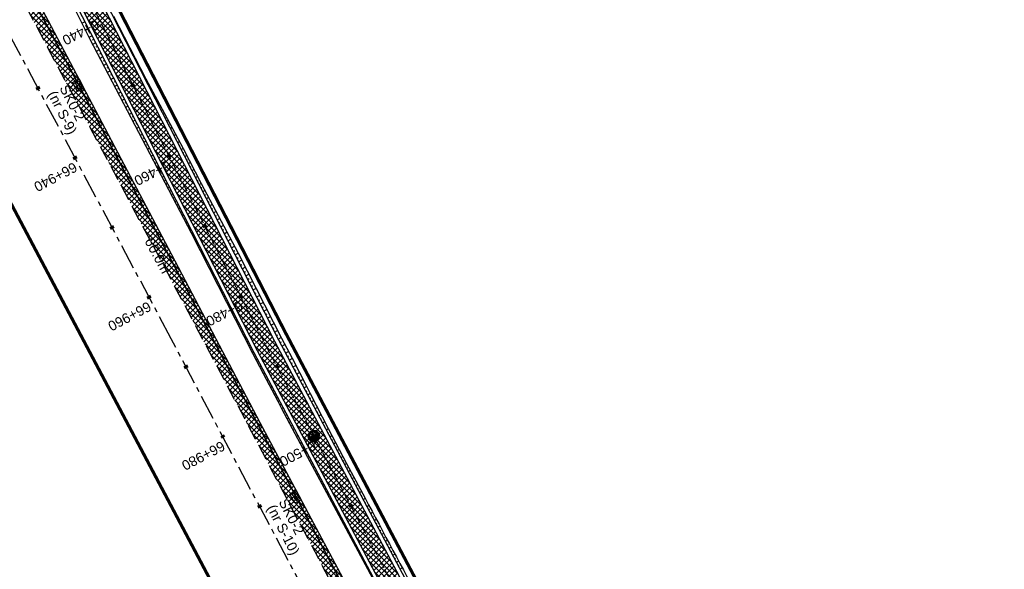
# Model space of a CAD drawing. Header units: metres. Extents: x 7529682 to 7533711, y 5721186 to 5727842.
# Tile 101 of 110: x 7529913 to 7530038, y 5727338 to 5727408. Entities that reach past the tile are written whole.
import ezdxf

# ---------------------------------------------------------------- set-up
doc = ezdxf.new("R2010")
doc.units = ezdxf.units.M
for name, pattern in [('817-dzialki-09-05-04$0$HIDDEN', [0.375, 0.25, -0.125]), ('CENTER', [50.8, 31.75, -6.35, 6.35, -6.35]), ('HIDDEN', [9.525, 6.35, -3.175])]:
    doc.linetypes.add(name, pattern=pattern)
for name, color, linetype in [('C-DROGI-SYTUACJA-ETYKIETY', 7, 'Continuous'), ('D-hatch-pobocza', 131, 'Continuous'), ('D-pobocza', 7, 'Continuous'), ('D-skarpa', 7, 'Continuous'), ('D-skarpa-kreskowanie', 7, 'Continuous')]:
    doc.layers.add(name, color=color, linetype=linetype)
doc.layers.add('D-hatch-ciag-pieszo-rowerowy', color=7, linetype='Continuous', lineweight=13, true_color=0xff9f80)
doc.layers.add('D-LR-etap-III', color=7, linetype='817-dzialki-09-05-04$0$HIDDEN', lineweight=50, true_color=0xff1aff)
for name, color, linetype, lineweight in [('D-krawędzie', 7, 'Continuous', 30), ('D-obrzeża', 7, 'Continuous', 30), ('D-oś', 10, 'CENTER', 30), ('Sieci-T-kanal technologiczny', 4, 'kt kanał technologiczny', 30)]:
    doc.layers.add(name, color=color, linetype=linetype, lineweight=lineweight)
for name, color, linetype, true_color in [('D-opis-KT-dlugosci', 7, 'Continuous', 0xff8000), ('D-opis-KT-studnie', 7, 'Continuous', 0xff8000), ('poprzeczki', 7, 'Continuous', 0x0000c7)]:
    doc.layers.add(name, color=color, linetype=linetype, true_color=true_color)
doc.styles.add('ARIAL', font='arial.ttf', dxfattribs={"height": 1})
doc.styles.get("Standard").update_dxf_attribs({"font": 'arial.ttf'})
doc.linetypes.add('kt kanał technologiczny', pattern='A,1,-0.8,["kt",Standard,S=0.5,R=0,X=-0.7,Y=-0.15],-0.3', length=2.1)
pattern_1 = [(45, (0, 0), (-0.33675960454, 0.33675960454), []), (135, (0, 0), (-0.33675960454, -0.33675960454), [])]

# ---------------------------------------------------------------- blocks, each defined once
blk = doc.blocks.new('AeccTickLine')
at = {"color": 0, "linetype": 'ByBlock', "lineweight": -2}
blk.add_line((0, 1), (0, -1), dxfattribs=at)
blk = doc.blocks.new('kilometraz')
at = {"linetype": 'ByBlock', "lineweight": -2}
blk.add_hatch(color=0, dxfattribs=at).paths.add_polyline_path([(0, -0.28125, 0.41421356), (0.28125, 0, 0.41421356), (0, 0.28125)])
at = {"color": 0, "linetype": 'ByBlock', "lineweight": -2}
blk.add_line((0, 0.28125), (0, -0.28125), dxfattribs=at)
blk.add_circle((0, 0), 0.28125, dxfattribs=at)
blk = doc.blocks.new('SKR2')
at = {"layer": 'Sieci-T-kanal technologiczny', "color": 2, "lineweight": 25}
for points in [[(0.03, -0.19), (0.96, -1.15), (0.28, -1.81), (-0.65, -0.84)], [(-0.04, -0.54), (0.61, -1.21), (0.23, -1.57), (-0.41, -0.9)]]:
    blk.add_lwpolyline(points, close=True, dxfattribs=at)
blk.add_lwpolyline([(-0.09, -1.23), (0.28, -0.87)], dxfattribs=at)

msp = doc.modelspace()

# ---------------------------------------------------------------- hatches: boundary and pattern name
at = {"layer": 'D-hatch-ciag-pieszo-rowerowy'}
h = msp.add_hatch(dxfattribs=at)
h.set_pattern_fill('ANSI37', color=256, scale=0.15, style=0)
h.set_pattern_definition(pattern_1)
h.paths.add_polyline_path([(7529994.12, 5727270.04), (7529996.41, 5727271.05), (7529995.89, 5727272.04), (7529987.33, 5727287.9), (7529970.79, 5727319.4), (7529945.39, 5727367.32), (7529919.65, 5727417.71), (7529903.69, 5727447.92), (7529879.89, 5727492.6), (7529862.56, 5727525.26), (7529859.54, 5727525.64), (7529877.69, 5727491.42), (7529901.48, 5727446.75), (7529917.43, 5727416.56), (7529943.17, 5727366.16), (7529968.58, 5727318.23), (7529985.13, 5727286.73), (7529993.68, 5727270.86)])
at = {"layer": 'D-hatch-pobocza'}
h = msp.add_hatch(dxfattribs=at)
h.set_pattern_fill('ANSI37', color=256, scale=0.15, style=0)
h.set_pattern_definition(pattern_1)
h.paths.add_polyline_path([(7529905.34, 5727429.09), (7529892.28, 5727453.58), (7529881.53, 5727473.69), (7529872.27, 5727491.4), (7529857.46, 5727519.14), (7529841.38, 5727549.79), (7529827.75, 5727575.78), (7529816.4, 5727596.89), (7529800.43, 5727627.4), (7529788.07, 5727650.98), (7529775.85, 5727673.83), (7529761.3, 5727701.31), (7529749.89, 5727722.83), (7529745.5, 5727731.66), (7529738.97, 5727744.08), (7529737.46, 5727743.32), (7529742.21, 5727734.3), (7529762.33, 5727696.27), (7529777.78, 5727667.01), (7529799.32, 5727626.3), (7529822.19, 5727583.16), (7529846.92, 5727536.35), (7529864.75, 5727502.66), (7529900.46, 5727434.96), (7529935.35, 5727369.31), (7529971.48, 5727300.79), (7529988.36, 5727268.84), (7529990.28, 5727268.6), (7529990.33, 5727268.62), (7529981.66, 5727284.96), (7529968.42, 5727309.6), (7529956.4, 5727332.85), (7529943.52, 5727357.04), (7529932.32, 5727378.32), (7529916.68, 5727408.01)])

# ---------------------------------------------------------------- linework, layer by layer
at = {"layer": 'D-krawędzie', "linetype": 'HIDDEN', "ltscale": 0.3}
msp.add_lwpolyline([(7529737.46, 5727743.32), (7529742.21, 5727734.3), (7529762.33, 5727696.27), (7529777.78, 5727667.01), (7529799.32, 5727626.3), (7529822.19, 5727583.16), (7529846.92, 5727536.35), (7529864.75, 5727502.66), (7529900.46, 5727434.96), (7529935.35, 5727369.31), (7529971.48, 5727300.79), (7530006.7, 5727234.14), (7530044.2, 5727163.13), (7530082.89, 5727090.2), (7530098.69, 5727060.36), (7530132, 5726997.21), (7530163.82, 5726937.1), (7530204.08, 5726861.01), (7530247.82, 5726778.44)], dxfattribs=at)
at = {"layer": 'D-LR-etap-III', "ltscale": 10, "flags": 128}
msp.add_lwpolyline([(7531750.47, 5723895.1, 0.4, 0.4, 0), (7531750.5, 5723895.13, 0.4, 0.4, 0), (7531682.71, 5724022.92, 0.4, 0.4, 0), (7531619.18, 5724147.2, 0.4, 0.4, 0), (7531592.31, 5724198.49, 0.4, 0.4, 0), (7531553.26, 5724272.92, 0.4, 0.4, 0), (7531504.02, 5724366.79, 0.4, 0.4, 0), (7531482.09, 5724407.62, 0.4, 0.4, 0), (7531412.35, 5724541.18, 0.4, 0.4, 0), (7531388.46, 5724586.93, 0.4, 0.4, 0), (7531345.12, 5724669.94, 0.4, 0.4, 0), (7531127.66, 5725081.67, 0.4, 0.4, 0), (7531059.25, 5725211.04, 0.4, 0.4, 0), (7531008.01, 5725307.95, 0.4, 0.4, 0), (7530964.18, 5725390.84, 0.4, 0.4, 0), (7530914.56, 5725484.68, 0.4, 0.4, 0), (7530865.24, 5725577.49, 0.4, 0.4, 0), (7530840.09, 5725624.06, 0.4, 0.4, 0), (7530802.56, 5725694.92, 0.4, 0.4, 0), (7530755.54, 5725787.51, 0.4, 0.4, 0), (7530708.72, 5725876.3, 0.4, 0.4, 0), (7530695.12, 5725902.09, 0.4, 0.4, 0), (7530642.91, 5726001.08, 0.4, 0.4, 0), (7530634.93, 5726016.15, 0.4, 0.4, 0), (7530610.82, 5726061.93, 0.4, 0.4, 0), (7530610.82, 5726061.93, 0.4, 0.4, 0), (7530607.21, 5726063.51, 0.4, 0.4, 0), (7530597.42, 5726080.68, 0.4, 0.4, 0), (7530591.16, 5726088.44, 0.4, 0.4, 0), (7530581.28, 5726107.21, 0.4, 0.4, 0), (7530571.29, 5726130.56, 0.4, 0.4, 0), (7530549.55, 5726171.53, 0.4, 0.4, 0), (7530531.01, 5726206.47, 0.4, 0.4, 0), (7530516.46, 5726236.02, 0.4, 0.4, 0), (7530500.8, 5726266.14, 0.4, 0.4, 0), (7530491.35, 5726283.94, 0.4, 0.4, 0), (7530482.4, 5726303.41, 0.4, 0.4, 0), (7530482.4, 5726303.41, 0.4, 0.4, 0), (7530450.41, 5726357.28, 0.4, 0.4, 0), (7530397.76, 5726458.5, 0.4, 0.4, 0), (7530334.71, 5726583.66, 0.4, 0.4, 0), (7530303.94, 5726645.17, 0.4, 0.4, 0), (7530300.51, 5726651.78, 0.4, 0.4, 0), (7530289.21, 5726671.97, 0.4, 0.4, 0), (7530281.54, 5726685.57, 0.4, 0.4, 0), (7530261.37, 5726724.16, 0.4, 0.4, 0), (7530254.03, 5726738.21, 0.4, 0.4, 0), (7530197.22, 5726845.06, 0.4, 0.4, 0), (7530194.71, 5726849.15, 0.4, 0.4, 0), (7530195.92, 5726850.75, 0.4, 0.4, 0), (7530170.55, 5726892.96, 0.4, 0.4, 0), (7530143.17, 5726945.07, 0.4, 0.4, 0), (7530105.06, 5727018.32, 0.4, 0.4, 0), (7530100.06, 5727027.16, 0.4, 0.4, 0), (7530062.32, 5727099.63, 0.4, 0.4, 0), (7530015.38, 5727189.42, 0.4, 0.4, 0), (7529983.21, 5727250.21, 0.4, 0.4, 0), (7529953.28, 5727306.75, 0.4, 0.4, 0), (7529900.67, 5727406.16, 0.4, 0.4, 0), (7529890.63, 5727425.13, 0.4, 0.4, 0), (7529875.16, 5727454.43, 0.4, 0.4, 0), (7529857.56, 5727487.79, 0.4, 0.4, 0), (7529835.19, 5727530.19, 0.4, 0.4, 0), (7529811.74, 5727574.66, 0.4, 0.4, 0), (7529792.1, 5727611.92, 0.4, 0.4, 0), (7529768.07, 5727657.47, 0.4, 0.4, 0), (7529755.21, 5727682.13, 0.4, 0.4, 0), (7529753.31, 5727681.13, 0.4, 0.4, 0), (7529739.21, 5727707.77, 0.4, 0.4, 0), (7529735.39, 5727711.25, 0.4, 0.4, 0), (7529725.42, 5727730.2, 0.4, 0.4, 0), (7529723.55, 5727729.88, 0.4, 0.4, 0), (7529695.57, 5727782.93, 0.4, 0.4, 0), (7529717.68, 5727794.02, 0.4, 0.4, 0), (7529736.27, 5727758.65, 0.4, 0.4, 0), (7529736.27, 5727758.65, 0.4, 0.4, 0), (7529744.51, 5727750.41, 0.4, 0.4, 0), (7529744.51, 5727750.41, 0.4, 0.4, 0), (7529750.28, 5727738.55, 0.4, 0.4, 0), (7529777.11, 5727687.57, 0.4, 0.4, 0), (7529796.52, 5727651.33, 0.4, 0.4, 0), (7529814.94, 5727616.79, 0.4, 0.4, 0), (7529839.01, 5727572.3, 0.4, 0.4, 0), (7529860.62, 5727532.51, 0.4, 0.4, 0), (7529882.35, 5727491.5, 0.4, 0.4, 0), (7529904.87, 5727449.1, 0.4, 0.4, 0), (7529920.75, 5727418.88, 0.4, 0.4, 0), (7529946.68, 5727368.55, 0.4, 0.4, 0), (7529972.02, 5727320.57, 0.4, 0.4, 0), (7529987.74, 5727290.15, 0.4, 0.4, 0), (7529996.5, 5727273.66, 0.4, 0.4, 0), (7530017.54, 5727234.2, 0.4, 0.4, 0), (7530033.05, 5727204.86, 0.4, 0.4, 0), (7530051.62, 5727170.22, 0.4, 0.4, 0), (7530069.28, 5727137.02, 0.4, 0.4, 0), (7530089.39, 5727097.53, 0.4, 0.4, 0), (7530109.71, 5727060.75, 0.4, 0.4, 0), (7530136.77, 5727011.64, 0.4, 0.4, 0), (7530162.45, 5726962.74, 0.4, 0.4, 0), (7530187.67, 5726916.99, 0.4, 0.4, 0), (7530207.82, 5726879.34, 0.4, 0.4, 0), (7530230.63, 5726834.52, 0.4, 0.4, 0), (7530262.29, 5726776.62, 0.4, 0.4, 0), (7530277.51, 5726760.21, 0.4, 0.4, 0), (7530286.04, 5726744.11, 0.4, 0.4, 0), (7530288.1, 5726735.88, 0.4, 0.4, 0), (7530290.39, 5726725.05, 0.4, 0.4, 0), (7530296.18, 5726713.58, 0.4, 0.4, 0), (7530302.73, 5726701.18, 0.4, 0.4, 0), (7530325.69, 5726657.47, 0.4, 0.4, 0), (7530343.24, 5726623.65, 0.4, 0.4, 0), (7530360.23, 5726591.75, 0.4, 0.4, 0), (7530383.21, 5726548.06, 0.4, 0.4, 0), (7530406.02, 5726503.61, 0.4, 0.4, 0), (7530427.46, 5726462.62, 0.4, 0.4, 0), (7530447.93, 5726424.39, 0.4, 0.4, 0), (7530471.13, 5726379.92, 0.4, 0.4, 0), (7530490.5, 5726343.03, 0.4, 0.4, 0), (7530509.5, 5726306.73, 0.4, 0.4, 0), (7530529.89, 5726267.24, 0.4, 0.4, 0), (7530543.85, 5726238.99, 0.4, 0.4, 0), (7530554.81, 5726218.94, 0.4, 0.4, 0), (7530559.03, 5726212.22, 0.4, 0.4, 0), (7530563.06, 5726206.41, 0.4, 0.4, 0), (7530566.93, 5726200.46, 0.4, 0.4, 0), (7530569.77, 5726194.9, 0.4, 0.4, 0), (7530571.47, 5726191.28, 0.4, 0.4, 0), (7530572.84, 5726188.02, 0.4, 0.4, 0), (7530575.3, 5726182.03, 0.4, 0.4, 0), (7530579.74, 5726173.31, 0.4, 0.4, 0), (7530583.3, 5726167.41, 0.4, 0.4, 0), (7530593.4, 5726163.33, 0.4, 0.4, 0), (7530598.62, 5726155.26, 0.4, 0.4, 0), (7530608.26, 5726140.5, 0.4, 0.4, 0), (7530603.27, 5726136.83, 0.4, 0.4, 0), (7530606.53, 5726131.84, 0.4, 0.4, 0), (7530604.24, 5726124.22, 0.4, 0.4, 0), (7530605.85, 5726121.63, 0.4, 0.4, 0), (7530608.97, 5726116.16, 0.4, 0.4, 0), (7530618.11, 5726097.79, 0.4, 0.4, 0), (7530651.21, 5726034.96, 0.4, 0.4, 0), (7530670.24, 5725998.61, 0.4, 0.4, 0), (7530698.08, 5725945.95, 0.4, 0.4, 0), (7530716.51, 5725911.31, 0.4, 0.4, 0), (7530735.22, 5725875.67, 0.4, 0.4, 0), (7530752.5, 5725842.15, 0.4, 0.4, 0), (7530778.31, 5725793.5, 0.4, 0.4, 0), (7530797.5, 5725756.38, 0.4, 0.4, 0), (7530812.52, 5725728.29, 0.4, 0.4, 0), (7530820.04, 5725713.16, 0.4, 0.4, 0), (7530822.42, 5725710.19, 0.4, 0.4, 0), (7530833.15, 5725688.8, 0.4, 0.4, 0), (7530849.63, 5725656.16, 0.4, 0.4, 0), (7530867.98, 5725621.96, 0.4, 0.4, 0), (7530872.63, 5725612.89, 0.4, 0.4, 0), (7530880.35, 5725597.59, 0.4, 0.4, 0), (7530883.84, 5725593.39, 0.4, 0.4, 0), (7530891.78, 5725587.76, 0.4, 0.4, 0), (7530895.04, 5725584.28, 0.4, 0.4, 0), (7530897.03, 5725580.94, 0.4, 0.4, 0), (7530900.95, 5725579.95, 0.4, 0.4, 0), (7530904.81, 5725571.98, 0.4, 0.4, 0), (7530903.68, 5725568.57, 0.4, 0.4, 0), (7530908.9, 5725558.84, 0.4, 0.4, 0), (7530910.25, 5725545.67, 0.4, 0.4, 0), (7530912.87, 5725538.65, 0.4, 0.4, 0), (7530945.28, 5725478.46, 0.4, 0.4, 0), (7530959.69, 5725450.25, 0.4, 0.4, 0), (7531002.83, 5725368.19, 0.4, 0.4, 0), (7531044.7, 5725290.31, 0.4, 0.4, 0), (7531064.1, 5725253.21, 0.4, 0.4, 0), (7531083.01, 5725216.68, 0.4, 0.4, 0), (7531113.01, 5725158.47, 0.4, 0.4, 0), (7531137.36, 5725113.07, 0.4, 0.4, 0), (7531150.83, 5725086.71, 0.4, 0.4, 0), (7531159.75, 5725076.64, 0.4, 0.4, 0), (7531166.31, 5725074.58, 0.4, 0.4, 0), (7531172.29, 5725062.58, 0.4, 0.4, 0), (7531170.59, 5725055.61, 0.4, 0.4, 0), (7531173.73, 5725044.08, 0.4, 0.4, 0), (7531215.34, 5724964.86, 0.4, 0.4, 0), (7531238.05, 5724921.68, 0.4, 0.4, 0), (7531262.39, 5724875.28, 0.4, 0.4, 0), (7531295.59, 5724811.27, 0.4, 0.4, 0), (7531348.49, 5724712.36, 0.4, 0.4, 0), (7531363.74, 5724682.68, 0.4, 0.4, 0), (7531366.99, 5724675.87, 0.4, 0.4, 0), (7531382.54, 5724646.11, 0.4, 0.4, 0), (7531401.3, 5724610.87, 0.4, 0.4, 0), (7531428.96, 5724558.86, 0.4, 0.4, 0), (7531449.11, 5724520.4, 0.4, 0.4, 0), (7531477.29, 5724465.83, 0.4, 0.4, 0), (7531501, 5724421.11, 0.4, 0.4, 0), (7531512.12, 5724400.55, 0.4, 0.4, 0), (7531513.78, 5724396.76, 0.4, 0.4, 0), (7531526.32, 5724379.39, 0.4, 0.4, 0), (7531566.78, 5724302.74, 0.4, 0.4, 0), (7531612.28, 5724225.61, 0.4, 0.4, 0), (7531620.49, 5724210.55, 0.4, 0.4, 0), (7531631.58, 5724196.26, 0.4, 0.4, 0), (7531653.48, 5724152.43, 0.4, 0.4, 0), (7531661.15, 5724128.49, 0.4, 0.4, 0), (7531673.88, 5724101.19, 0.4, 0.4, 0), (7531684.69, 5724081.18, 0.4, 0.4, 0), (7531699.21, 5724051.17, 0.4, 0.4, 0), (7531704.03, 5724040.58, 0.4, 0.4, 0), (7531704.03, 5724040.58, 0.4, 0.4, 0), (7531703.91, 5724037.17, 0.4, 0.4, 0), (7531736.42, 5723969.23, 0.4, 0.4, 0), (7531738.29, 5723967.7, 0.4, 0.4, 0), (7531742.18, 5723962.35, 0.4, 0.4, 0), (7531744.29, 5723958.62, 0.4, 0.4, 0), (7531755.39, 5723944.19, 0.4, 0.4, 0), (7531758.69, 5723936.76, 0.4, 0.4, 0), (7531780.08, 5723929.25, 0.4, 0.4, 0), (7531792.61, 5723906.34, 0.4, 0.4, 0), (7531792.61, 5723906.34, 0.4, 0.4, 0), (7531756.96, 5723883.06, 0.4, 0.4, 0), (7531750.46, 5723895.13, 0.4, 0.4, 0), (7531750.46, 5723895.13, 0, 0, 0)], format="xyseb", dxfattribs=at)
at = {"layer": 'D-obrzeża'}
for points in [[(7529996.41, 5727271.05), (7529995.89, 5727272.04), (7529987.33, 5727287.9), (7529970.79, 5727319.4), (7529945.39, 5727367.32), (7529919.65, 5727417.71), (7529903.69, 5727447.92), (7529879.89, 5727492.6), (7529858.76, 5727532.43), (7529838.86, 5727569.49), (7529813.48, 5727616.01), (7529794.96, 5727650.5), (7529776.02, 5727686.41), (7529748.84, 5727737.8), (7529744.12, 5727746.74, 0.071785), (7529740.75, 5727751.36), (7529739.55, 5727752.59, -0.071658), (7529736.19, 5727757.2), (7529717.23, 5727793)], [(7530013.81, 5727232.53), (7529993.68, 5727270.86), (7529985.13, 5727286.73), (7529968.58, 5727318.23), (7529943.17, 5727366.16), (7529917.43, 5727416.56), (7529901.48, 5727446.75), (7529877.69, 5727491.42), (7529856.56, 5727531.25), (7529836.66, 5727568.3), (7529811.28, 5727614.82), (7529792.75, 5727649.33), (7529773.81, 5727685.24), (7529746.63, 5727736.64), (7529746.63, 5727736.64), (7529742.08, 5727745.25, 0.071785), (7529738.71, 5727749.87), (7529737.51, 5727751.1, -0.071658), (7529734.15, 5727755.71), (7529715.01, 5727791.86)]]:
    msp.add_lwpolyline(points, format="xyb", dxfattribs=at)
at = {"layer": 'D-oś', "ltscale": 0.1}
msp.add_lwpolyline([(7530244.73, 5726776.79), (7530200.99, 5726859.38), (7530160.73, 5726935.46), (7530128.9, 5726995.57), (7530095.59, 5727058.73), (7530079.8, 5727088.56), (7530041.11, 5727161.5), (7530003.61, 5727232.51), (7529968.38, 5727299.15), (7529932.26, 5727367.67), (7529897.37, 5727433.33), (7529861.66, 5727501.03), (7529843.83, 5727534.71), (7529819.1, 5727581.52), (7529796.23, 5727624.66), (7529774.69, 5727665.37), (7529759.23, 5727694.64), (7529739.12, 5727732.66), (7529700.24, 5727806.04)], dxfattribs=at)
at = {"layer": 'D-oś', "ltscale": 0.03}
msp.add_lwpolyline([(7529714.3, 5727795.87), (7529735.17, 5727756.46, 0.071658), (7529738.53, 5727751.85), (7529739.73, 5727750.61, -0.071785), (7529743.1, 5727746), (7529747.74, 5727737.22), (7529774.91, 5727685.82), (7529793.85, 5727649.92), (7529812.38, 5727615.42), (7529837.76, 5727568.89), (7529857.66, 5727531.84), (7529878.79, 5727492.01), (7529902.59, 5727447.34), (7529918.54, 5727417.13), (7529944.28, 5727366.74), (7529969.69, 5727318.81), (7529986.23, 5727287.31), (7529994.78, 5727271.45), (7530014.92, 5727233.12)], format="xyb", dxfattribs=at)
at = {"layer": 'D-pobocza'}
for points in [[(7529719.96, 5727788.91), (7529736.63, 5727757.43, 0.071658), (7529739.91, 5727752.94), (7529741.11, 5727751.71, -0.071785), (7529744.56, 5727746.97), (7529749.29, 5727738.04), (7529776.46, 5727686.64), (7529795.4, 5727650.74), (7529813.92, 5727616.25), (7529839.3, 5727569.73), (7529859.2, 5727532.67), (7529880.34, 5727492.83), (7529904.14, 5727448.16), (7529920.09, 5727417.94), (7529945.83, 5727367.55), (7529971.23, 5727319.63), (7529987.77, 5727288.13), (7529996.33, 5727272.27), (7529996.87, 5727271.25)], [(7529718.05, 5727785.05), (7529733.71, 5727755.48, 0.071658), (7529737.15, 5727750.75), (7529738.35, 5727749.52, -0.071785), (7529741.63, 5727745.02), (7529746.19, 5727736.41), (7529773.37, 5727685.01), (7529792.31, 5727649.09), (7529810.84, 5727614.58), (7529836.22, 5727568.06), (7529856.11, 5727531.02), (7529877.24, 5727491.19), (7529901.04, 5727446.52), (7529916.99, 5727416.33), (7529942.73, 5727365.93), (7529968.14, 5727318), (7529984.69, 5727286.49), (7529993.24, 5727270.63), (7529993.66, 5727269.84)]]:
    msp.add_lwpolyline(points, format="xyb", dxfattribs=at)
at = {"layer": 'D-pobocza', "linetype": 'ByBlock'}
msp.add_lwpolyline([(7529990.33, 5727268.62), (7529981.66, 5727284.96), (7529968.42, 5727309.6), (7529956.4, 5727332.85), (7529943.52, 5727357.04), (7529932.32, 5727378.32), (7529916.68, 5727408.01), (7529905.34, 5727429.09), (7529892.28, 5727453.58), (7529881.53, 5727473.69), (7529872.27, 5727491.4), (7529857.46, 5727519.14), (7529841.38, 5727549.79), (7529827.75, 5727575.78), (7529816.4, 5727596.89), (7529800.43, 5727627.4), (7529788.07, 5727650.98), (7529775.85, 5727673.83), (7529761.3, 5727701.31), (7529749.89, 5727722.83), (7529745.5, 5727731.66), (7529738.97, 5727744.08), (7529737.46, 5727743.32)], dxfattribs=at)
at = {"layer": 'D-skarpa', "linetype": 'Continuous'}
for points in [[(7529918.62, 5727412.13, -0.013727), (7529921.38, 5727406.73), (7529921.9, 5727405.72), (7529934.78, 5727381.09), (7529937.06, 5727376.63), (7529942.54, 5727365.85), (7529943.91, 5727363.26), (7529945.77, 5727359.75), (7529946.23, 5727358.83), (7529948.59, 5727354.42), (7529958.04, 5727336.8)], [(7529924.93, 5727408.55), (7529929.03, 5727400.61), (7529931.42, 5727396.22), (7529933.76, 5727391.79), (7529936.05, 5727387.35), (7529940.73, 5727378.51), (7529943, 5727374.05), (7529946.25, 5727367.75), (7529947.58, 5727365.2), (7529949.38, 5727361.66), (7529949.86, 5727360.75), (7529952.13, 5727356.3), (7529954.47, 5727351.88), (7529956.82, 5727347.47, 0.000197), (7529963.89, 5727334.24)]]:
    msp.add_lwpolyline(points, format="xyb", dxfattribs=at)
at = {"layer": 'D-skarpa-kreskowanie', "linetype": 'Continuous'}
for p, q in [((7529921.32, 5727407.85, 107.76), (7529920.91, 5727407.64, 107.45)), ((7529921.54, 5727407.4, 107.76), (7529921.34, 5727407.3, 107.61)), ((7529921.77, 5727406.96, 107.76), (7529921.36, 5727406.75, 107.45)), ((7529925.34, 5727407.72, 107.9), (7529925.32, 5727407.71, 107.89)), ((7529925.56, 5727407.27, 107.89), (7529925.55, 5727407.27, 107.89)), ((7529925.79, 5727406.82, 107.89), (7529925.77, 5727406.82, 107.88)), ((7529922, 5727406.51, 107.76), (7529921.8, 5727406.41, 107.61)), ((7529922.23, 5727406.07, 107.76), (7529921.83, 5727405.86, 107.46)), ((7529922.45, 5727405.62, 107.76), (7529922.26, 5727405.52, 107.61)), ((7529926.02, 5727406.38, 107.88), (7529926.01, 5727406.38, 107.88)), ((7529926.23, 5727405.93, 107.88), (7529926.25, 5727405.93, 107.88)), ((7529926.46, 5727405.48, 107.88), (7529926.46, 5727405.48, 107.87)), ((7529922.68, 5727405.18, 107.75), (7529922.29, 5727404.98, 107.46)), ((7529922.91, 5727404.73, 107.75), (7529922.71, 5727404.63, 107.61)), ((7529923.14, 5727404.29, 107.75), (7529922.75, 5727404.09, 107.46)), ((7529926.68, 5727405.04, 107.88), (7529926.7, 5727405.04, 107.86)), ((7529926.91, 5727404.59, 107.87), (7529926.92, 5727404.6, 107.87)), ((7529927.14, 5727404.14, 107.87), (7529927.17, 5727404.16, 107.85)), ((7529923.36, 5727403.84, 107.75), (7529923.17, 5727403.74, 107.61)), ((7529923.59, 5727403.4, 107.75), (7529923.22, 5727403.2, 107.46)), ((7529923.82, 5727402.95, 107.74), (7529923.63, 5727402.86, 107.61)), ((7529927.37, 5727403.7, 107.87), (7529927.38, 5727403.71, 107.86)), ((7529927.59, 5727403.25, 107.87), (7529927.63, 5727403.27, 107.84)), ((7529924.05, 5727402.51, 107.74), (7529923.68, 5727402.32, 107.47)), ((7529924.27, 5727402.06, 107.74), (7529924.09, 5727401.97, 107.6)), ((7529927.82, 5727402.81, 107.87), (7529927.84, 5727402.82, 107.85)), ((7529928.05, 5727402.36, 107.87), (7529928.1, 5727402.39, 107.83)), ((7529928.28, 5727401.92, 107.86), (7529928.3, 5727401.93, 107.84)), ((7529924.5, 5727401.61, 107.74), (7529924.14, 5727401.43, 107.47)), ((7529924.73, 5727401.17, 107.74), (7529924.55, 5727401.08, 107.6)), ((7529924.96, 5727400.72, 107.74), (7529924.61, 5727400.54, 107.47)), ((7529928.5, 5727401.47, 107.86), (7529928.56, 5727401.5, 107.82)), ((7529928.73, 5727401.03, 107.86), (7529928.76, 5727401.04, 107.84)), ((7529928.96, 5727400.58, 107.86), (7529929.03, 5727400.62, 107.81)), ((7529925.18, 5727400.28, 107.73), (7529925.01, 5727400.19, 107.6)), ((7529925.41, 5727399.83, 107.73), (7529925.07, 5727399.66, 107.48)), ((7529925.64, 5727399.39, 107.73), (7529925.47, 5727399.3, 107.6)), ((7529929.19, 5727400.14, 107.86), (7529929.23, 5727400.16, 107.83)), ((7529929.41, 5727399.69, 107.85), (7529929.51, 5727399.74, 107.79)), ((7529929.64, 5727399.25, 107.85), (7529929.69, 5727399.27, 107.81)), ((7529925.87, 5727398.94, 107.73), (7529925.53, 5727398.77, 107.48)), ((7529926.09, 5727398.5, 107.73), (7529925.93, 5727398.41, 107.6)), ((7529926.32, 5727398.05, 107.72), (7529926, 5727397.89, 107.48)), ((7529929.87, 5727398.8, 107.85), (7529929.98, 5727398.86, 107.76)), ((7529930.1, 5727398.36, 107.85), (7529930.16, 5727398.39, 107.8)), ((7529930.32, 5727397.91, 107.85), (7529930.46, 5727397.98, 107.74)), ((7529926.55, 5727397.61, 107.72), (7529926.39, 5727397.53, 107.6)), ((7529926.78, 5727397.16, 107.72), (7529926.46, 5727397, 107.48)), ((7529927, 5727396.72, 107.72), (7529926.85, 5727396.64, 107.6)), ((7529930.55, 5727397.47, 107.84), (7529930.63, 5727397.5, 107.79)), ((7529930.78, 5727397.02, 107.84), (7529930.94, 5727397.1, 107.72)), ((7529927.23, 5727396.27, 107.72), (7529926.92, 5727396.11, 107.49)), ((7529927.46, 5727395.83, 107.71), (7529927.31, 5727395.75, 107.6)), ((7529931.01, 5727396.58, 107.84), (7529931.09, 5727396.62, 107.78)), ((7529931.23, 5727396.13, 107.84), (7529931.42, 5727396.23, 107.7)), ((7529931.46, 5727395.68, 107.84), (7529931.56, 5727395.73, 107.76)), ((7529927.69, 5727395.38, 107.71), (7529927.39, 5727395.23, 107.49)), ((7529927.91, 5727394.94, 107.71), (7529927.77, 5727394.86, 107.6)), ((7529928.14, 5727394.49, 107.71), (7529927.85, 5727394.34, 107.49)), ((7529931.69, 5727395.24, 107.84), (7529931.89, 5727395.34, 107.69)), ((7529931.92, 5727394.79, 107.83), (7529932.02, 5727394.85, 107.76)), ((7529932.14, 5727394.35, 107.83), (7529932.35, 5727394.46, 107.67)), ((7529928.37, 5727394.05, 107.71), (7529928.22, 5727393.97, 107.6)), ((7529928.6, 5727393.6, 107.7), (7529928.31, 5727393.46, 107.49)), ((7529928.82, 5727393.15, 107.7), (7529928.68, 5727393.08, 107.6)), ((7529932.37, 5727393.9, 107.83), (7529932.48, 5727393.96, 107.75)), ((7529932.6, 5727393.46, 107.83), (7529932.82, 5727393.57, 107.66)), ((7529932.83, 5727393.01, 107.83), (7529932.94, 5727393.07, 107.74)), ((7529929.05, 5727392.71, 107.7), (7529928.78, 5727392.57, 107.5)), ((7529929.28, 5727392.26, 107.7), (7529929.14, 5727392.2, 107.6)), ((7529929.51, 5727391.82, 107.7), (7529929.24, 5727391.68, 107.5)), ((7529933.05, 5727392.57, 107.82), (7529933.29, 5727392.69, 107.65)), ((7529933.28, 5727392.12, 107.82), (7529933.4, 5727392.18, 107.73)), ((7529933.51, 5727391.68, 107.82), (7529933.75, 5727391.8, 107.64)), ((7529929.73, 5727391.37, 107.7), (7529929.6, 5727391.31, 107.6)), ((7529929.96, 5727390.93, 107.69), (7529929.7, 5727390.8, 107.5)), ((7529930.19, 5727390.48, 107.69), (7529930.06, 5727390.42, 107.6)), ((7529933.74, 5727391.23, 107.82), (7529933.86, 5727391.3, 107.73)), ((7529933.96, 5727390.79, 107.82), (7529934.21, 5727390.91, 107.63)), ((7529930.42, 5727390.04, 107.69), (7529930.17, 5727389.91, 107.5)), ((7529930.64, 5727389.59, 107.69), (7529930.52, 5727389.53, 107.6)), ((7529934.19, 5727390.34, 107.81), (7529934.32, 5727390.41, 107.72)), ((7529934.42, 5727389.9, 107.81), (7529934.67, 5727390.02, 107.62)), ((7529934.65, 5727389.45, 107.81), (7529934.77, 5727389.52, 107.72)), ((7529930.87, 5727389.15, 107.69), (7529930.63, 5727389.02, 107.51)), ((7529931.1, 5727388.7, 107.68), (7529930.98, 5727388.64, 107.6)), ((7529931.32, 5727388.26, 107.68), (7529931.09, 5727388.14, 107.51)), ((7529934.87, 5727389.01, 107.81), (7529935.13, 5727389.14, 107.62)), ((7529935.1, 5727388.56, 107.81), (7529935.23, 5727388.63, 107.71)), ((7529935.33, 5727388.11, 107.8), (7529935.59, 5727388.25, 107.61)), ((7529931.55, 5727387.81, 107.68), (7529931.44, 5727387.75, 107.6)), ((7529931.78, 5727387.37, 107.68), (7529931.56, 5727387.25, 107.51)), ((7529932.01, 5727386.92, 107.68), (7529931.9, 5727386.87, 107.6)), ((7529935.55, 5727387.67, 107.8), (7529935.69, 5727387.74, 107.71)), ((7529935.78, 5727387.22, 107.8), (7529936.04, 5727387.36, 107.61)), ((7529936.01, 5727386.78, 107.8), (7529936.14, 5727386.85, 107.7)), ((7529932.23, 5727386.48, 107.67), (7529932.02, 5727386.37, 107.51)), ((7529932.46, 5727386.03, 107.67), (7529932.36, 5727385.98, 107.59)), ((7529932.69, 5727385.58, 107.67), (7529932.48, 5727385.48, 107.52)), ((7529936.24, 5727386.33, 107.8), (7529936.51, 5727386.47, 107.59)), ((7529936.46, 5727385.89, 107.8), (7529936.61, 5727385.96, 107.69)), ((7529936.69, 5727385.44, 107.79), (7529936.98, 5727385.59, 107.58)), ((7529932.92, 5727385.14, 107.67), (7529932.82, 5727385.09, 107.59)), ((7529933.14, 5727384.69, 107.67), (7529932.95, 5727384.59, 107.52)), ((7529933.37, 5727384.25, 107.67), (7529933.28, 5727384.2, 107.59)), ((7529936.92, 5727385, 107.79), (7529937.07, 5727385.07, 107.68)), ((7529937.15, 5727384.55, 107.79), (7529937.45, 5727384.71, 107.56)), ((7529937.37, 5727384.11, 107.79), (7529937.53, 5727384.19, 107.67)), ((7529933.6, 5727383.8, 107.66), (7529933.41, 5727383.71, 107.52)), ((7529933.83, 5727383.36, 107.66), (7529933.74, 5727383.31, 107.59)), ((7529937.6, 5727383.66, 107.79), (7529937.92, 5727383.82, 107.55)), ((7529937.83, 5727383.22, 107.78), (7529937.99, 5727383.3, 107.66)), ((7529938.06, 5727382.77, 107.78), (7529938.38, 5727382.94, 107.54)), ((7529934.05, 5727382.91, 107.66), (7529933.88, 5727382.82, 107.53)), ((7529934.28, 5727382.47, 107.66), (7529934.19, 5727382.42, 107.59)), ((7529934.51, 5727382.02, 107.66), (7529934.34, 5727381.94, 107.53)), ((7529938.28, 5727382.33, 107.78), (7529938.45, 5727382.41, 107.66)), ((7529938.51, 5727381.88, 107.78), (7529938.85, 5727382.05, 107.52)), ((7529934.74, 5727381.58, 107.65), (7529934.65, 5727381.54, 107.59)), ((7529934.96, 5727381.13, 107.65), (7529934.8, 5727381.05, 107.53)), ((7529935.19, 5727380.69, 107.65), (7529935.11, 5727380.65, 107.59)), ((7529938.74, 5727381.44, 107.78), (7529938.91, 5727381.52, 107.65)), ((7529938.97, 5727380.99, 107.77), (7529939.32, 5727381.17, 107.51)), ((7529939.19, 5727380.55, 107.77), (7529939.37, 5727380.64, 107.64)), ((7529935.42, 5727380.24, 107.65), (7529935.26, 5727380.16, 107.53)), ((7529935.65, 5727379.8, 107.65), (7529935.57, 5727379.75, 107.59)), ((7529935.87, 5727379.35, 107.64), (7529935.71, 5727379.27, 107.52)), ((7529939.42, 5727380.1, 107.77), (7529939.79, 5727380.29, 107.5)), ((7529939.65, 5727379.65, 107.77), (7529939.84, 5727379.75, 107.63)), ((7529939.88, 5727379.21, 107.77), (7529940.26, 5727379.4, 107.48)), ((7529936.1, 5727378.91, 107.64), (7529936.02, 5727378.86, 107.58)), ((7529936.33, 5727378.46, 107.64), (7529936.17, 5727378.38, 107.52)), ((7529936.56, 5727378.02, 107.64), (7529936.47, 5727377.97, 107.58)), ((7529940.1, 5727378.76, 107.77), (7529940.3, 5727378.86, 107.62)), ((7529940.33, 5727378.32, 107.76), (7529940.72, 5727378.52, 107.47)), ((7529940.56, 5727377.87, 107.76), (7529940.75, 5727377.97, 107.62)), ((7529936.78, 5727377.57, 107.64), (7529936.62, 5727377.49, 107.51)), ((7529937.01, 5727377.12, 107.64), (7529936.93, 5727377.08, 107.57)), ((7529940.79, 5727377.43, 107.76), (7529941.18, 5727377.63, 107.47)), ((7529941.01, 5727376.98, 107.76), (7529941.21, 5727377.08, 107.61)), ((7529941.24, 5727376.54, 107.76), (7529941.63, 5727376.74, 107.46)), ((7529937.24, 5727376.68, 107.63), (7529937.08, 5727376.6, 107.51)), ((7529937.47, 5727376.23, 107.63), (7529937.38, 5727376.19, 107.57)), ((7529937.69, 5727375.79, 107.63), (7529937.53, 5727375.7, 107.51)), ((7529941.47, 5727376.09, 107.75), (7529941.66, 5727376.19, 107.61)), ((7529941.7, 5727375.65, 107.75), (7529942.08, 5727375.85, 107.46)), ((7529937.92, 5727375.34, 107.63), (7529937.84, 5727375.3, 107.57)), ((7529938.15, 5727374.9, 107.63), (7529937.98, 5727374.81, 107.5)), ((7529938.38, 5727374.45, 107.62), (7529938.29, 5727374.41, 107.56)), ((7529941.92, 5727375.2, 107.75), (7529942.12, 5727375.3, 107.61)), ((7529942.15, 5727374.76, 107.75), (7529942.54, 5727374.95, 107.46)), ((7529942.38, 5727374.31, 107.75), (7529942.57, 5727374.41, 107.6)), ((7529938.6, 5727374.01, 107.62), (7529938.44, 5727373.92, 107.5)), ((7529938.83, 5727373.56, 107.62), (7529938.75, 5727373.52, 107.56)), ((7529939.06, 5727373.12, 107.62), (7529938.89, 5727373.03, 107.49)), ((7529942.61, 5727373.87, 107.74), (7529942.99, 5727374.06, 107.46)), ((7529942.83, 5727373.42, 107.74), (7529943.03, 5727373.52, 107.6)), ((7529943.06, 5727372.98, 107.74), (7529943.45, 5727373.17, 107.45)), ((7529939.29, 5727372.67, 107.62), (7529939.2, 5727372.63, 107.55)), ((7529939.51, 5727372.23, 107.61), (7529939.34, 5727372.14, 107.49)), ((7529939.74, 5727371.78, 107.61), (7529939.66, 5727371.74, 107.55)), ((7529943.29, 5727372.53, 107.74), (7529943.48, 5727372.63, 107.59)), ((7529943.52, 5727372.09, 107.74), (7529943.91, 5727372.29, 107.44)), ((7529943.74, 5727371.64, 107.74), (7529943.94, 5727371.74, 107.59)), ((7529939.97, 5727371.34, 107.61), (7529939.8, 5727371.25, 107.48)), ((7529940.2, 5727370.89, 107.61), (7529940.11, 5727370.85, 107.54)), ((7529943.97, 5727371.19, 107.73), (7529944.37, 5727371.4, 107.44)), ((7529944.2, 5727370.75, 107.73), (7529944.4, 5727370.85, 107.58)), ((7529944.43, 5727370.3, 107.73), (7529944.82, 5727370.51, 107.43)), ((7529940.42, 5727370.45, 107.61), (7529940.25, 5727370.36, 107.48)), ((7529940.65, 5727370, 107.6), (7529940.56, 5727369.96, 107.54)), ((7529940.88, 5727369.56, 107.6), (7529940.7, 5727369.47, 107.47)), ((7529944.65, 5727369.86, 107.73), (7529944.85, 5727369.96, 107.58)), ((7529944.88, 5727369.41, 107.73), (7529945.28, 5727369.62, 107.43)), ((7529941.11, 5727369.11, 107.6), (7529941.02, 5727369.07, 107.54)), ((7529941.33, 5727368.66, 107.6), (7529941.16, 5727368.57, 107.47)), ((7529941.56, 5727368.22, 107.6), (7529941.47, 5727368.17, 107.53)), ((7529945.11, 5727368.97, 107.72), (7529945.31, 5727369.07, 107.57)), ((7529945.34, 5727368.52, 107.72), (7529945.74, 5727368.73, 107.42)), ((7529945.56, 5727368.08, 107.72), (7529945.77, 5727368.18, 107.57)), ((7529941.79, 5727367.77, 107.6), (7529941.61, 5727367.68, 107.46)), ((7529942.02, 5727367.33, 107.59), (7529941.93, 5727367.28, 107.53)), ((7529942.24, 5727366.88, 107.59), (7529942.06, 5727366.79, 107.46)), ((7529945.79, 5727367.63, 107.72), (7529946.2, 5727367.84, 107.41)), ((7529946.02, 5727367.19, 107.72), (7529946.22, 5727367.3, 107.56)), ((7529946.26, 5727366.75, 107.71), (7529946.66, 5727366.96, 107.41)), ((7529942.47, 5727366.44, 107.59), (7529942.38, 5727366.39, 107.52)), ((7529942.7, 5727365.99, 107.59), (7529942.52, 5727365.9, 107.45)), ((7529942.93, 5727365.55, 107.59), (7529942.84, 5727365.5, 107.52)), ((7529946.49, 5727366.31, 107.71), (7529946.69, 5727366.41, 107.56)), ((7529946.73, 5727365.86, 107.71), (7529947.12, 5727366.08, 107.41)), ((7529946.96, 5727365.42, 107.71), (7529947.16, 5727365.53, 107.56)), ((7529943.17, 5727365.11, 107.58), (7529942.98, 5727365.01, 107.45)), ((7529943.4, 5727364.67, 107.58), (7529943.31, 5727364.62, 107.51)), ((7529943.63, 5727364.23, 107.58), (7529943.45, 5727364.13, 107.44)), ((7529947.19, 5727364.98, 107.71), (7529947.59, 5727365.19, 107.41)), ((7529947.43, 5727364.54, 107.7), (7529947.62, 5727364.64, 107.56)), ((7529947.66, 5727364.1, 107.7), (7529948.04, 5727364.3, 107.42)), ((7529943.87, 5727363.78, 107.58), (7529943.78, 5727363.74, 107.51)), ((7529944.1, 5727363.34, 107.58), (7529943.92, 5727363.24, 107.44)), ((7529947.9, 5727363.66, 107.7), (7529948.08, 5727363.75, 107.56)), ((7529948.13, 5727363.21, 107.7), (7529948.49, 5727363.41, 107.42)), ((7529944.34, 5727362.9, 107.57), (7529944.24, 5727362.85, 107.51)), ((7529944.57, 5727362.46, 107.57), (7529944.39, 5727362.36, 107.43)), ((7529944.8, 5727362.02, 107.57), (7529944.71, 5727361.97, 107.5)), ((7529948.37, 5727362.77, 107.7), (7529948.54, 5727362.87, 107.56)), ((7529948.6, 5727362.33, 107.7), (7529948.95, 5727362.52, 107.43)), ((7529948.83, 5727361.89, 107.69), (7529949, 5727361.98, 107.56)), ((7529945.04, 5727361.57, 107.57), (7529944.85, 5727361.48, 107.43)), ((7529945.27, 5727361.13, 107.57), (7529945.18, 5727361.08, 107.5)), ((7529945.51, 5727360.69, 107.57), (7529945.32, 5727360.59, 107.42)), ((7529949.07, 5727361.45, 107.69), (7529949.4, 5727361.62, 107.44)), ((7529949.3, 5727361.01, 107.69), (7529949.47, 5727361.09, 107.57)), ((7529949.54, 5727360.56, 107.7), (7529949.86, 5727360.74, 107.45)), ((7529945.74, 5727360.25, 107.56), (7529945.65, 5727360.2, 107.49)), ((7529945.98, 5727359.81, 107.56), (7529945.79, 5727359.71, 107.42)), ((7529946.21, 5727359.37, 107.56), (7529946.11, 5727359.31, 107.49)), ((7529949.77, 5727360.12, 107.7), (7529949.93, 5727360.21, 107.58)), ((7529950, 5727359.68, 107.7), (7529950.32, 5727359.85, 107.46)), ((7529950.24, 5727359.24, 107.7), (7529950.39, 5727359.32, 107.58)), ((7529946.44, 5727358.92, 107.57), (7529946.24, 5727358.82, 107.41)), ((7529946.68, 5727358.48, 107.57), (7529946.58, 5727358.43, 107.49)), ((7529946.91, 5727358.04, 107.57), (7529946.71, 5727357.94, 107.42)), ((7529950.47, 5727358.8, 107.7), (7529950.77, 5727358.95, 107.48)), ((7529950.71, 5727358.35, 107.7), (7529950.85, 5727358.43, 107.59)), ((7529950.94, 5727357.91, 107.71), (7529951.23, 5727358.06, 107.49)), ((7529947.15, 5727357.6, 107.57), (7529947.05, 5727357.55, 107.5)), ((7529947.38, 5727357.16, 107.57), (7529947.18, 5727357.05, 107.42)), ((7529951.18, 5727357.47, 107.71), (7529951.31, 5727357.54, 107.6)), ((7529951.41, 5727357.03, 107.71), (7529951.68, 5727357.17, 107.5)), ((7529947.61, 5727356.72, 107.57), (7529947.52, 5727356.66, 107.5)), ((7529947.85, 5727356.27, 107.58), (7529947.65, 5727356.17, 107.43)), ((7529948.08, 5727355.83, 107.58), (7529947.99, 5727355.78, 107.5)), ((7529951.64, 5727356.59, 107.71), (7529951.78, 5727356.66, 107.61)), ((7529951.88, 5727356.15, 107.71), (7529952.13, 5727356.28, 107.52)), ((7529952.11, 5727355.7, 107.71), (7529952.24, 5727355.77, 107.62)), ((7529948.32, 5727355.39, 107.58), (7529948.13, 5727355.29, 107.43)), ((7529948.55, 5727354.95, 107.58), (7529948.46, 5727354.9, 107.51)), ((7529948.79, 5727354.51, 107.58), (7529948.6, 5727354.41, 107.44)), ((7529952.35, 5727355.26, 107.72), (7529952.6, 5727355.4, 107.52)), ((7529952.58, 5727354.82, 107.72), (7529952.71, 5727354.89, 107.62)), ((7529952.81, 5727354.38, 107.72), (7529953.07, 5727354.51, 107.53)), ((7529949.02, 5727354.06, 107.58), (7529948.93, 5727354.02, 107.51)), ((7529949.25, 5727353.62, 107.59), (7529949.07, 5727353.53, 107.45)), ((7529949.49, 5727353.18, 107.59), (7529949.4, 5727353.13, 107.52)), ((7529953.05, 5727353.94, 107.72), (7529953.18, 5727354, 107.62)), ((7529953.28, 5727353.5, 107.72), (7529953.54, 5727353.63, 107.53)), ((7529953.52, 5727353.05, 107.72), (7529953.64, 5727353.12, 107.63)), ((7529949.72, 5727352.74, 107.59), (7529949.54, 5727352.64, 107.45)), ((7529949.96, 5727352.3, 107.59), (7529949.87, 5727352.25, 107.52)), ((7529950.19, 5727351.86, 107.59), (7529950.01, 5727351.76, 107.46)), ((7529953.75, 5727352.61, 107.73), (7529954.01, 5727352.75, 107.53)), ((7529953.99, 5727352.17, 107.73), (7529954.11, 5727352.24, 107.63)), ((7529954.22, 5727351.73, 107.73), (7529954.47, 5727351.86, 107.54)), ((7529950.42, 5727351.41, 107.59), (7529950.34, 5727351.37, 107.53)), ((7529950.66, 5727350.97, 107.6), (7529950.49, 5727350.88, 107.47)), ((7529950.89, 5727350.53, 107.6), (7529950.81, 5727350.49, 107.53)), ((7529954.45, 5727351.29, 107.73), (7529954.58, 5727351.35, 107.63)), ((7529954.69, 5727350.84, 107.73), (7529954.95, 5727350.98, 107.54)), ((7529951.13, 5727350.09, 107.6), (7529950.96, 5727350, 107.47)), ((7529951.36, 5727349.65, 107.6), (7529951.28, 5727349.6, 107.54)), ((7529954.92, 5727350.4, 107.73), (7529955.05, 5727350.47, 107.64)), ((7529955.16, 5727349.96, 107.74), (7529955.42, 5727350.1, 107.54)), ((7529955.39, 5727349.52, 107.74), (7529955.52, 5727349.59, 107.64)), ((7529951.6, 5727349.21, 107.6), (7529951.43, 5727349.12, 107.48)), ((7529951.83, 5727348.76, 107.6), (7529951.75, 5727348.72, 107.54)), ((7529952.06, 5727348.32, 107.61), (7529951.91, 5727348.24, 107.49)), ((7529955.62, 5727349.08, 107.74), (7529955.89, 5727349.22, 107.54)), ((7529955.86, 5727348.64, 107.74), (7529955.99, 5727348.71, 107.64)), ((7529956.09, 5727348.19, 107.74), (7529956.36, 5727348.33, 107.54)), ((7529952.3, 5727347.88, 107.61), (7529952.22, 5727347.84, 107.55)), ((7529952.53, 5727347.44, 107.61), (7529952.38, 5727347.36, 107.49)), ((7529952.77, 5727347, 107.61), (7529952.69, 5727346.96, 107.55)), ((7529956.33, 5727347.75, 107.74), (7529956.46, 5727347.82, 107.64)), ((7529956.56, 5727347.31, 107.74), (7529956.83, 5727347.45, 107.54)), ((7529956.8, 5727346.87, 107.75), (7529956.93, 5727346.94, 107.65)), ((7529953, 5727346.55, 107.61), (7529952.85, 5727346.48, 107.5)), ((7529953.23, 5727346.11, 107.61), (7529953.16, 5727346.07, 107.56)), ((7529953.47, 5727345.67, 107.61), (7529953.32, 5727345.59, 107.51)), ((7529957.03, 5727346.43, 107.75), (7529957.3, 5727346.57, 107.55)), ((7529957.26, 5727345.99, 107.75), (7529957.4, 5727346.06, 107.65)), ((7529957.5, 5727345.54, 107.75), (7529957.77, 5727345.69, 107.55)), ((7529953.7, 5727345.23, 107.62), (7529953.63, 5727345.19, 107.56)), ((7529953.94, 5727344.79, 107.62), (7529953.8, 5727344.71, 107.51)), ((7529954.17, 5727344.35, 107.62), (7529954.1, 5727344.31, 107.57)), ((7529957.73, 5727345.1, 107.75), (7529957.87, 5727345.17, 107.65)), ((7529957.97, 5727344.66, 107.75), (7529958.24, 5727344.8, 107.55)), ((7529958.2, 5727344.22, 107.76), (7529958.34, 5727344.29, 107.65)), ((7529954.41, 5727343.9, 107.62), (7529954.27, 5727343.83, 107.52)), ((7529954.64, 5727343.46, 107.62), (7529954.57, 5727343.43, 107.57)), ((7529954.87, 5727343.02, 107.62), (7529954.74, 5727342.95, 107.53)), ((7529958.43, 5727343.78, 107.76), (7529958.71, 5727343.92, 107.55)), ((7529958.67, 5727343.33, 107.76), (7529958.81, 5727343.41, 107.66)), ((7529958.9, 5727342.89, 107.76), (7529959.18, 5727343.04, 107.55)), ((7529955.11, 5727342.58, 107.63), (7529955.04, 5727342.54, 107.58)), ((7529955.34, 5727342.14, 107.63), (7529955.21, 5727342.07, 107.53)), ((7529959.14, 5727342.45, 107.76), (7529959.28, 5727342.52, 107.66)), ((7529959.37, 5727342.01, 107.76), (7529959.65, 5727342.16, 107.56)), ((7529955.58, 5727341.7, 107.63), (7529955.51, 5727341.66, 107.58)), ((7529955.81, 5727341.25, 107.63), (7529955.69, 5727341.19, 107.54)), ((7529956.04, 5727340.81, 107.63), (7529955.98, 5727340.78, 107.59)), ((7529959.61, 5727341.57, 107.77), (7529959.74, 5727341.64, 107.66)), ((7529959.84, 5727341.13, 107.77), (7529960.12, 5727341.27, 107.56)), ((7529960.07, 5727340.68, 107.77), (7529960.21, 5727340.76, 107.66)), ((7529956.28, 5727340.37, 107.63), (7529956.16, 5727340.31, 107.54)), ((7529956.51, 5727339.93, 107.64), (7529956.45, 5727339.9, 107.59)), ((7529956.75, 5727339.49, 107.64), (7529956.63, 5727339.43, 107.55)), ((7529960.31, 5727340.24, 107.77), (7529960.59, 5727340.39, 107.56)), ((7529960.54, 5727339.8, 107.77), (7529960.68, 5727339.88, 107.67)), ((7529960.78, 5727339.36, 107.77), (7529961.06, 5727339.51, 107.56)), ((7529956.98, 5727339.04, 107.64), (7529956.92, 5727339.01, 107.6)), ((7529957.22, 5727338.6, 107.64), (7529957.1, 5727338.54, 107.56)), ((7529961.01, 5727338.92, 107.78), (7529961.15, 5727338.99, 107.67)), ((7529961.24, 5727338.47, 107.78), (7529961.53, 5727338.63, 107.56))]:
    msp.add_line(p, q, dxfattribs=at)
at = {"layer": 'Sieci-T-kanal technologiczny', "ltscale": 2}
msp.add_lwpolyline([(7529714.53, 5727788.67, 0.2, 0.2, 0), (7529737.67, 5727745.3, 0.2, 0.2, 0), (7529754.83, 5727712.67, 0.2, 0.2, 0), (7529782.5, 5727660.56, 0.2, 0.2, 0), (7529809.96, 5727608.34, 0.2, 0.2, 0), (7529837.58, 5727556.2, 0.2, 0.2, 0), (7529865.09, 5727504.01, 0.2, 0.2, 0), (7529892.75, 5727451.9, 0.2, 0.2, 0), (7529920.54, 5727399.85, 0.2, 0.2, 0), (7529948.07, 5727347.66, 0.2, 0.2, 0), (7529975.57, 5727295.47, 0.2, 0.2, 0), (7530003.42, 5727243.45, 0.2, 0.2, 0), (7530030.95, 5727191.26, 0.2, 0.2, 0), (7530058.39, 5727139.04, 0.2, 0.2, 0), (7530085.99, 5727086.89, 0.2, 0.2, 0), (7530113.41, 5727034.67, 0.2, 0.2, 0), (7530141.05, 5726982.52, 0.2, 0.2, 0), (7530168.74, 5726930.42, 0.2, 0.2, 0), (7530196.32, 5726878.26, 0.2, 0.2, 0), (7530224.09, 5726826.21, 0.2, 0.2, 0)], format="xyseb", dxfattribs=at)

# ---------------------------------------------------------------- block references
at = {"layer": 'C-DROGI-SYTUACJA-ETYKIETY', "color": 7, "linetype": 'Continuous', "lineweight": 60, "xscale": 0.25, "yscale": 0.25, "zscale": 0.25}
for p, rotation in [((7529915.37, 5727399.45), 297.9888522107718), ((7529920.06, 5727390.62), 297.9888522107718), ((7529924.76, 5727381.79), 297.9888522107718), ((7529929.45, 5727372.96), 297.9888522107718), ((7529934.13, 5727364.12), 297.7973605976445), ((7529938.79, 5727355.28), 297.7973605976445), ((7529943.46, 5727346.43), 297.7973605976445)]:
    msp.add_blockref('AeccTickLine', p, dxfattribs=dict(at, rotation=rotation))
at = {"layer": 'poprzeczki', "color": 7, "linetype": 'Continuous', "lineweight": 60, "xscale": 0.25, "yscale": 0.25, "zscale": 0.25}
for p, rotation in [((7529927.4, 5727399.78), 297.0592859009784), ((7529931.95, 5727390.87), 297.0592859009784), ((7529936.5, 5727381.97), 297.0592859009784), ((7529941.05, 5727373.06), 297.0592859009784), ((7529945.64, 5727364.18), 297.9266248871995), ((7529955.01, 5727346.51), 297.9266248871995)]:
    msp.add_blockref('AeccTickLine', p, dxfattribs=dict(at, rotation=rotation))
at = {"layer": 'poprzeczki', "color": 10, "linetype": 'Continuous', "lineweight": 60, "xscale": 2.249999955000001, "yscale": 2.249999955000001, "zscale": 2.249999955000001, "rotation": 297.9266248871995}
msp.add_blockref('kilometraz', (7529950.32, 5727355.34), dxfattribs=at)
at = {"layer": 'Sieci-T-kanal technologiczny', "rotation": 164.1354822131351}
for p in [(7529920.35, 5727398.81), (7529947.88, 5727346.63)]:
    msp.add_blockref('SKR2', p, dxfattribs=at)

# ---------------------------------------------------------------- texts
at = {"layer": 'C-DROGI-SYTUACJA-ETYKIETY', "color": 7}
for s, rotation, p in [('0+440', 207.0593, (7529922.69, 5727408.18)), ('66+940', 207.9889, (7529919.91, 5727390.11)), ('0+460', 207.0593, (7529931.79, 5727390.37)), ('66+960', 207.9889, (7529929.29, 5727372.45)), ('0+480', 207.0593, (7529940.89, 5727372.56)), ('66+980', 207.7974, (7529938.64, 5727354.77)), ('0+500', 207.9266, (7529950.17, 5727354.83))]:
    msp.add_text(s, height=1.25, rotation=rotation, dxfattribs=at).set_placement(p)
at = {"layer": 'D-opis-KT-dlugosci', "style": 'ARIAL'}
msp.add_text('60.0m', height=1.25, rotation=298.3346, dxfattribs=at).set_placement((7529928.83, 5727380.07, 101.21))
at = {"layer": 'D-opis-KT-studnie', "char_height": 1.25, "attachment_point": 1, "rotation": 297, "line_spacing_factor": 0.8, "style": 'ARIAL'}
for s, insert in [('SK0-2\\P(nr S-9)', (7529919.18, 5727400.03, 10.12)), ('SK0-2\\P(nr S-10)', (7529946.95, 5727347.58, 10.12))]:
    msp.add_mtext_dynamic_manual_height_columns(s, width=11.2555, gutter_width=6, heights=[0], dxfattribs=dict(at, insert=insert))

doc.saveas('drawing.dxf')
